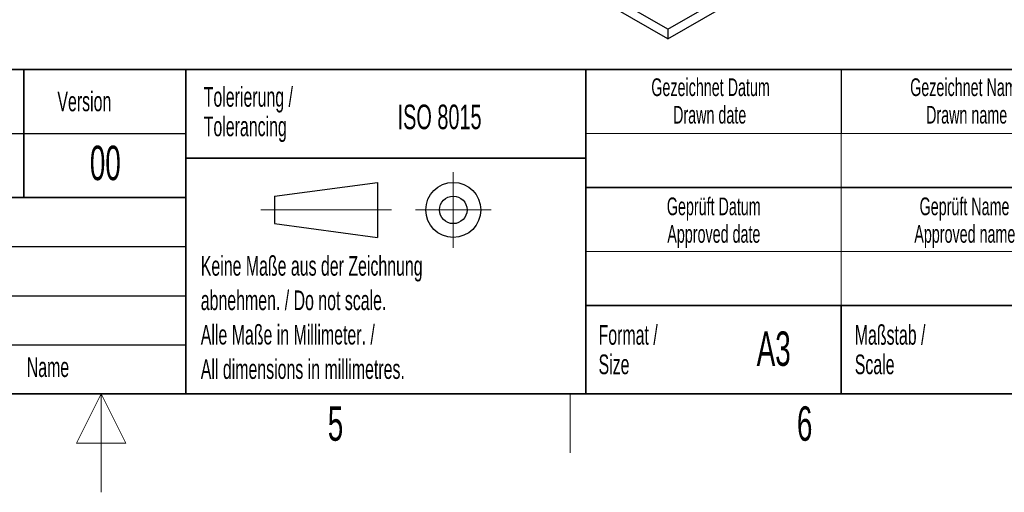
# Model space of a CAD drawing. Header units: millimetres. Extents: x 5 to 418, y 2 to 292.
# Tile 8 of 18: x 209 to 309, y 2 to 50. Entities that reach past the tile are written whole.
import ezdxf

# ---------------------------------------------------------------- set-up
doc = ezdxf.new("R2010")
doc.units = ezdxf.units.MM
doc.layers.add('SLD-0', color=7, linetype='Continuous')
doc.styles.add('SLDTEXTSTYLE0', font='TXT', dxfattribs={"width": 0.605})

# ---------------------------------------------------------------- blocks, each defined once
blk = doc.blocks.new('SW_NOTE_0_4')
at = {"layer": 'SLD-0', "color": 0, "char_height": 1.8, "attachment_point": 2, "style": 'SLDTEXTSTYLE0'}
for s, insert in [('Gezeichnet Name', (9.7, 2.32)), ('Drawn name', (9.62, -0.48))]:
    blk.add_mtext(s, dxfattribs=dict(at, insert=insert))
blk = doc.blocks.new('SW_NOTE_0_5')
at = {"layer": 'SLD-0', "color": 0, "char_height": 1.8, "attachment_point": 2, "style": 'SLDTEXTSTYLE0'}
for s, insert in [('Gezeichnet Datum', (10.04, 2.32)), ('Drawn date', (9.95, -0.48))]:
    blk.add_mtext(s, dxfattribs=dict(at, insert=insert))
blk = doc.blocks.new('SW_NOTE_0_6')
at = {"layer": 'SLD-0', "color": 0, "char_height": 2, "attachment_point": 1, "style": 'SLDTEXTSTYLE0'}
for s, insert in [('Maßstab /', (0, 2.58)), ('Scale', (0, -0.42))]:
    blk.add_mtext(s, dxfattribs=dict(at, insert=insert))
blk = doc.blocks.new('SW_NOTE_0_7')
at = {"layer": 'SLD-0', "color": 0, "char_height": 1.8, "attachment_point": 2, "style": 'SLDTEXTSTYLE0'}
for s, insert in [('Geprüft Datum', (7.96, 2.32)), ('Approved date', (7.97, -0.48))]:
    blk.add_mtext(s, dxfattribs=dict(at, insert=insert))
blk = doc.blocks.new('SW_NOTE_0_8')
at = {"layer": 'SLD-0', "color": 0, "char_height": 2, "attachment_point": 1, "style": 'SLDTEXTSTYLE0'}
for s, insert in [('Format /', (0, 2.58)), ('Size', (0, -0.42))]:
    blk.add_mtext(s, dxfattribs=dict(at, insert=insert))
blk = doc.blocks.new('SW_NOTE_0_9')
at = {"layer": 'SLD-0', "color": 0, "char_height": 2, "attachment_point": 1, "style": 'SLDTEXTSTYLE0'}
for s, insert in [('Keine Maße aus der Zeichnung', (0, 2.58)), ('abnehmen. / Do not scale.', (0, -0.92)), ('Alle Maße in Millimeter. /', (0, -4.42)), ('All dimensions in millimetres.', (0, -7.92))]:
    blk.add_mtext(s, dxfattribs=dict(at, insert=insert))
blk = doc.blocks.new('SW_NOTE_0_10')
at = {"layer": 'SLD-0', "color": 0, "char_height": 2, "attachment_point": 1, "style": 'SLDTEXTSTYLE0'}
for s, insert in [('Tolerierung /', (0, 2.58)), ('Tolerancing', (0, -0.42))]:
    blk.add_mtext(s, dxfattribs=dict(at, insert=insert))
blk = doc.blocks.new('SW_NOTE_0_14')
at = {"layer": 'SLD-0', "color": 0, "char_height": 1.8, "attachment_point": 2, "style": 'SLDTEXTSTYLE0'}
for s, insert in [('Geprüft Name', (7.62, 2.32)), ('Approved name', (7.65, -0.48))]:
    blk.add_mtext(s, dxfattribs=dict(at, insert=insert))

msp = doc.modelspace()

# ---------------------------------------------------------------- linework, layer by layer
at = {"color": 7, "linetype": 'Continuous', "lineweight": 25}
for p, q in [((274.6649, 49.097), (212.7223, 84.8556)), ((274.6649, 48.1171), (212.7223, 83.8758)), ((274.6649, 49.097), (283.2916, 54.0771)), ((274.6649, 48.1171), (283.2916, 53.0972)), ((274.6649, 49.097), (274.6649, 48.1171))]:
    msp.add_line(p, q, dxfattribs=at)
at = {"layer": 'SLD-0', "lineweight": 35}
for p, q in [((158.1167, 45), (225.6167, 45)), ((209.1167, 45), (209.1167, 32)), ((225.6167, 45), (225.6167, 32)), ((225.6167, 45), (266.3305, 45)), ((225.6167, 45), (225.6167, 36)), ((266.3305, 12), (266.3305, 45)), ((266.3305, 45), (266.3305, 12)), ((318, 45), (266.3305, 45)), ((225.6167, 36), (266.3305, 36)), ((225.6167, 36), (225.6167, 12)), ((266.3305, 33), (318, 33)), ((158.1167, 32), (225.6167, 32)), ((225.6167, 32), (225.6167, 12)), ((266.3305, 21), (318, 21)), ((292.3305, 21), (292.3305, 12)), ((26, 12), (408, 12)), ((158.1167, 12), (225.6167, 12)), ((225.6167, 12), (266.3305, 12)), ((266.3305, 12), (318, 12))]:
    msp.add_line(p, q, dxfattribs=at)
at = {"layer": 'SLD-0'}
for p, q in [((292.3305, 45), (292.3305, 38.5)), ((158.1167, 38.5), (225.6167, 38.5)), ((158.1167, 27), (225.6167, 27)), ((158.1167, 22), (225.6167, 22)), ((158.1167, 17), (225.6167, 17))]:
    msp.add_line(p, q, dxfattribs=at)
at = {"layer": 'SLD-0', "lineweight": 18}
for p, q in [((266.3305, 38.5), (318, 38.5)), ((292.3305, 38.5), (292.3305, 33)), ((252.8396, 34.5746), (252.8396, 26.8746)), ((292.3305, 33), (292.3305, 26.5)), ((233.2396, 30.7246), (246.5396, 30.7246)), ((248.9896, 30.7246), (256.6896, 30.7246)), ((266.3305, 26.5), (318, 26.5)), ((292.3305, 26.5), (292.3305, 21)), ((217, 12), (214.5, 7)), ((217, 2), (217, 12)), ((219.5, 7), (217, 12)), ((264.75, 6), (264.75, 12)), ((214.5, 7), (219.5, 7))]:
    msp.add_line(p, q, dxfattribs=at)
at = {"layer": 'SLD-0', "lineweight": 25}
for p, q in [((234.6396, 32.1246), (245.1396, 33.5246)), ((245.1396, 33.5246), (245.1396, 27.9246)), ((234.6396, 32.1246), (234.6396, 29.3246)), ((158.1167, 32), (225.6167, 32)), ((234.6396, 29.3246), (245.1396, 27.9246))]:
    msp.add_line(p, q, dxfattribs=at)
for radius in [2.8, 1.4]:
    msp.add_circle((252.8396, 30.7246), radius, dxfattribs=at)

# ---------------------------------------------------------------- block references
at = {"layer": 'SLD-0'}
for name, p in [('SW_NOTE_0_5', (268.9848, 41.7836)), ('SW_NOTE_0_4', (295.4677, 41.7836)), ('SW_NOTE_0_10', (227.4391, 40.6391)), ('SW_NOTE_0_7', (271.39, 29.6648)), ('SW_NOTE_0_14', (297.2543, 29.6648)), ('SW_NOTE_0_9', (227.1404, 23.4526)), ('SW_NOTE_0_8', (267.6251, 16.4335)), ('SW_NOTE_0_6', (293.7029, 16.4335))]:
    msp.add_blockref(name, p, dxfattribs=at)

# ---------------------------------------------------------------- texts
at = {"layer": 'SLD-0', "style": 'SLDTEXTSTYLE0'}
for s, insert, char_height, attachment_point in [('Version', (212.5452, 42.7601), 2, 1), ('ISO 8015', (247.1716, 41.4342), 2.5, 1), ('00', (217.424, 37.2527), 3.5, 2), ('A3', (285.4515, 18.3609), 3.5, 2), ('Name', (209.4275, 15.729), 2, 1), ('5', (240.8527, 10.743), 3.5, 2), ('6', (288.6027, 10.743), 3.5, 2)]:
    msp.add_mtext(s, dxfattribs=dict(at, insert=insert, char_height=char_height, attachment_point=attachment_point))

doc.saveas('drawing.dxf')
